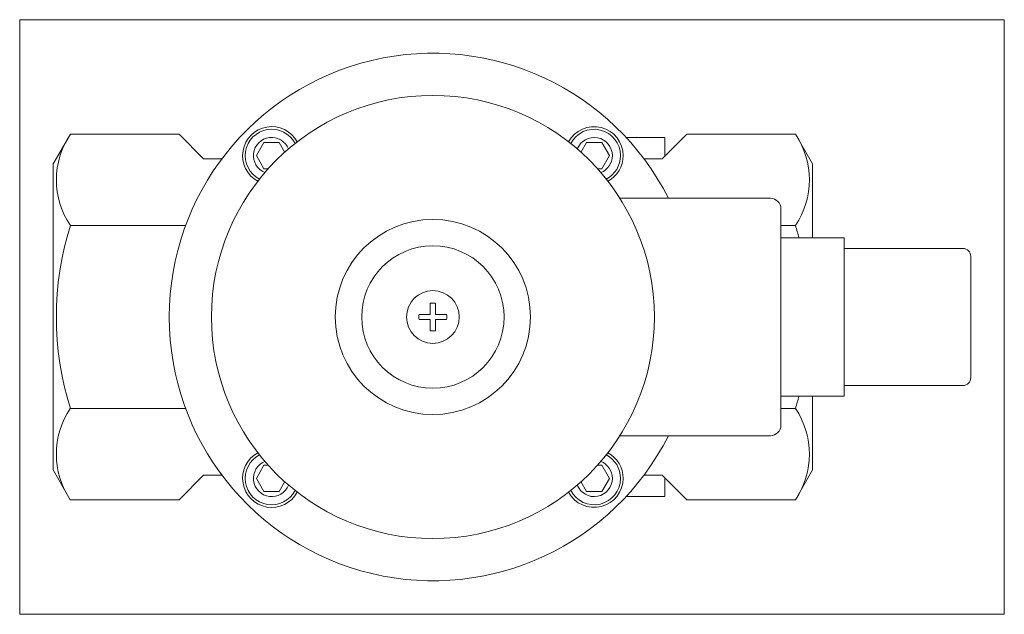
# Model space of a CAD drawing. Extents: x 52 to 239, y 51 to 164.
import ezdxf
from ezdxf.xclip import XClip

# ---------------------------------------------------------------- set-up
doc = ezdxf.new("R2010")
doc.units = 0
doc.header["$LTSCALE"] = 25.4
doc.header["$MEASUREMENT"] = 0
doc.header["$XCLIPFRAME"] = 2
doc.layers.get('0').update_dxf_attribs({"linetype": 'CONTINUOUS'})
for name, color, linetype in [('CEWKA_32', 7, 'CONTINUOUS'), ('W-036M5X14KRZYŻ_', 7, 'CONTINUOUS'), ('WA_014_01_00_001', 7, 'CONTINUOUS'), ('WA_014_01_00_004', 7, 'CONTINUOUS'), ('WA_014_01_02_002', 7, 'CONTINUOUS'), ('Ś-008IMBUSM6X16', 7, 'CONTINUOUS')]:
    doc.layers.add(name, color=color, linetype=linetype)

# ---------------------------------------------------------------- blocks, each defined once
blk = doc.blocks.new('SE1')
at = {"layer": 'CEWKA_32', "color": 7, "linetype": 'CONTINUOUS', "lineweight": 0}
for p, q in [((165.98, 130.35), (194.52, 130.35)), ((196.52, 128.35), (196.52, 87.35)), ((196.52, 122.85), (208.52, 122.85)), ((208.52, 122.85), (208.52, 120.85)), ((208.52, 120.85), (208.52, 94.85)), ((208.52, 120.85), (231.02, 120.85)), ((232.52, 119.35), (232.52, 96.35)), ((231.02, 94.85), (208.52, 94.85)), ((208.52, 94.85), (208.52, 92.85)), ((208.52, 92.85), (196.52, 92.85)), ((194.52, 85.35), (165.98, 85.35))]:
    blk.add_line(p, q, dxfattribs=at)
blk.add_circle((130.52, 107.85), 42, dxfattribs=at)
for centre, radius, start, end in [((194.52, 128.35), 2, 0, 90), ((231.02, 119.35), 1.5, 0, 90), ((231.02, 96.35), 1.5, 270, 360), ((194.52, 87.35), 2, 270, 360)]:
    blk.add_arc(centre, radius, start, end, dxfattribs=at)
at = {"layer": 'W-036M5X14KRZYŻ_', "color": 7, "linetype": 'CONTINUOUS', "lineweight": 0}
for p, q in [((130.02, 108.35), (130.02, 110.45)), ((131.02, 110.45), (131.02, 108.35)), ((127.92, 108.35), (130.02, 108.35)), ((131.02, 108.35), (133.12, 108.35)), ((130.02, 107.35), (127.92, 107.35)), ((130.02, 105.24), (130.02, 107.35)), ((133.12, 107.35), (131.02, 107.35)), ((131.02, 107.35), (131.02, 105.24))]:
    blk.add_line(p, q, dxfattribs=at)
blk.add_circle((130.52, 107.85), 5, dxfattribs=at)
for start, end in [(79.1243, 100.8757), (169.1243, 190.8757), (349.1243, 10.8757), (259.1243, 280.8757)]:
    blk.add_arc((130.52, 107.85), 2.65, start, end, dxfattribs=at)
at = {"layer": 'WA_014_01_00_001', "color": 7, "linetype": 'CONTINUOUS', "lineweight": 0}
for centre, radius, start, end in [((130.52, 107.85), 50, 26.7437, 333.2563), ((99.94, 138.43), 5.5, 28.2873, 241.7127), ((161.1, 138.43), 5.5, 0, 151.7127), ((161.1, 138.43), 5.5, 298.2873, 360), ((99.94, 77.26), 5.5, 118.2873, 331.7127), ((161.1, 77.26), 5.5, 0, 61.7127), ((161.1, 77.26), 5.5, 208.2873, 360)]:
    blk.add_arc(centre, radius, start, end, dxfattribs=at)
at = {"layer": 'WA_014_01_00_004', "color": 7, "linetype": 'CONTINUOUS', "lineweight": 0}
for radius in [18.5, 13.5]:
    blk.add_circle((130.52, 107.85), radius, dxfattribs=at)
at = {"layer": 'WA_014_01_02_002', "color": 7, "linetype": 'CONTINUOUS', "lineweight": 0}
for p, q in [((61.78, 142.49), (58.52, 136.85)), ((82.38, 142.49), (61.78, 142.49)), ((82.38, 142.49), (87.02, 137.85)), ((178.66, 142.49), (174.02, 137.85)), ((178.66, 142.49), (199.26, 142.49)), ((202.52, 136.85), (199.26, 142.49)), ((174.52, 141.85), (167.18, 141.85)), ((174.52, 138.35), (174.52, 141.85)), ((58.52, 136.85), (58.52, 78.85)), ((90.52, 137.85), (87.02, 137.85)), ((170.52, 137.85), (174.02, 137.85)), ((202.52, 136.85), (202.52, 122.85)), ((83.62, 125.17), (61.78, 125.17)), ((196.52, 125.17), (199.26, 125.17)), ((202.52, 92.85), (202.52, 78.85)), ((83.61, 90.53), (61.78, 90.53)), ((196.52, 90.53), (199.26, 90.53)), ((58.52, 78.85), (61.77, 73.21)), ((199.26, 73.21), (202.52, 78.85)), ((82.38, 73.21), (87.02, 77.85)), ((90.52, 77.85), (87.02, 77.85)), ((170.52, 77.85), (174.02, 77.85)), ((178.66, 73.21), (174.02, 77.85)), ((174.52, 73.85), (174.52, 77.35)), ((82.38, 73.21), (61.77, 73.21)), ((174.52, 73.85), (167.18, 73.85)), ((178.66, 73.21), (199.26, 73.21))]:
    blk.add_line(p, q, dxfattribs=at)
for centre, radius, start, end in [((74.61, 133.83), 15.48, 145.982, 214.0161), ((186.43, 133.83), 15.48, 325.9834, 34.0185), ((117, 107.85), 57.88, 162.5868, 197.4112), ((144.04, 107.85), 57.88, 15.0319, 17.4132), ((144.04, 107.85), 57.88, 342.5887, 344.967), ((74.6, 81.87), 15.48, 145.9804, 214.0177), ((186.43, 81.87), 15.48, 325.9818, 34.0201)]:
    blk.add_arc(centre, radius, start, end, dxfattribs=at)
at = {"layer": 'Ś-008IMBUSM6X16', "color": 7, "linetype": 'CONTINUOUS', "lineweight": 0}
for p, q in [((98.49, 140.93), (97.05, 138.43)), ((101.38, 140.93), (98.49, 140.93)), ((102.46, 139.05), (101.38, 140.93)), ((159.66, 140.93), (158.57, 139.05)), ((162.54, 140.93), (159.66, 140.93)), ((163.99, 138.43), (162.54, 140.93)), ((97.05, 138.43), (98.49, 135.93)), ((162.54, 135.93), (163.99, 138.43)), ((98.49, 135.93), (99.34, 135.93)), ((161.7, 135.93), (162.54, 135.93)), ((98.49, 79.76), (97.05, 77.26)), ((99.34, 79.76), (98.49, 79.76)), ((162.54, 79.76), (161.7, 79.76)), ((163.99, 77.26), (162.54, 79.76)), ((97.05, 77.26), (98.49, 74.76)), ((101.38, 74.76), (102.46, 76.64)), ((158.57, 76.64), (159.66, 74.76)), ((162.54, 74.76), (163.99, 77.26)), ((98.49, 74.76), (101.38, 74.76)), ((159.66, 74.76), (162.54, 74.76))]:
    blk.add_line(p, q, dxfattribs=at)
for centre, radius, start, end in [((99.94, 138.43), 5, 27.2905, 242.7095), ((161.1, 138.43), 5, 0, 152.7095), ((99.94, 138.43), 3.45, 21.6113, 248.3887), ((161.1, 138.43), 3.45, 0, 158.3887), ((161.1, 138.43), 3.45, 291.6113, 360), ((161.1, 138.43), 5, 297.2905, 360), ((99.94, 77.26), 5, 117.2905, 332.7095), ((99.94, 77.26), 3.45, 111.6113, 338.3887), ((161.1, 77.26), 3.45, 0, 68.3887), ((161.1, 77.26), 5, 0, 62.7095), ((161.1, 77.26), 5, 207.2905, 360), ((161.1, 77.26), 3.45, 201.6113, 360)]:
    blk.add_arc(centre, radius, start, end, dxfattribs=at)

msp = doc.modelspace()

# ---------------------------------------------------------------- block references
at = {"color": 0, "lineweight": 0}
ref = msp.add_blockref('SE1', (0, 0), dxfattribs=at)
XClip(ref).set_block_clipping_path([(52.169183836, 51.4969894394), (238.8691788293, 164.1969909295)])
ref.dxf.unprotected_set("ltscale", 0)

doc.saveas('drawing.dxf')
